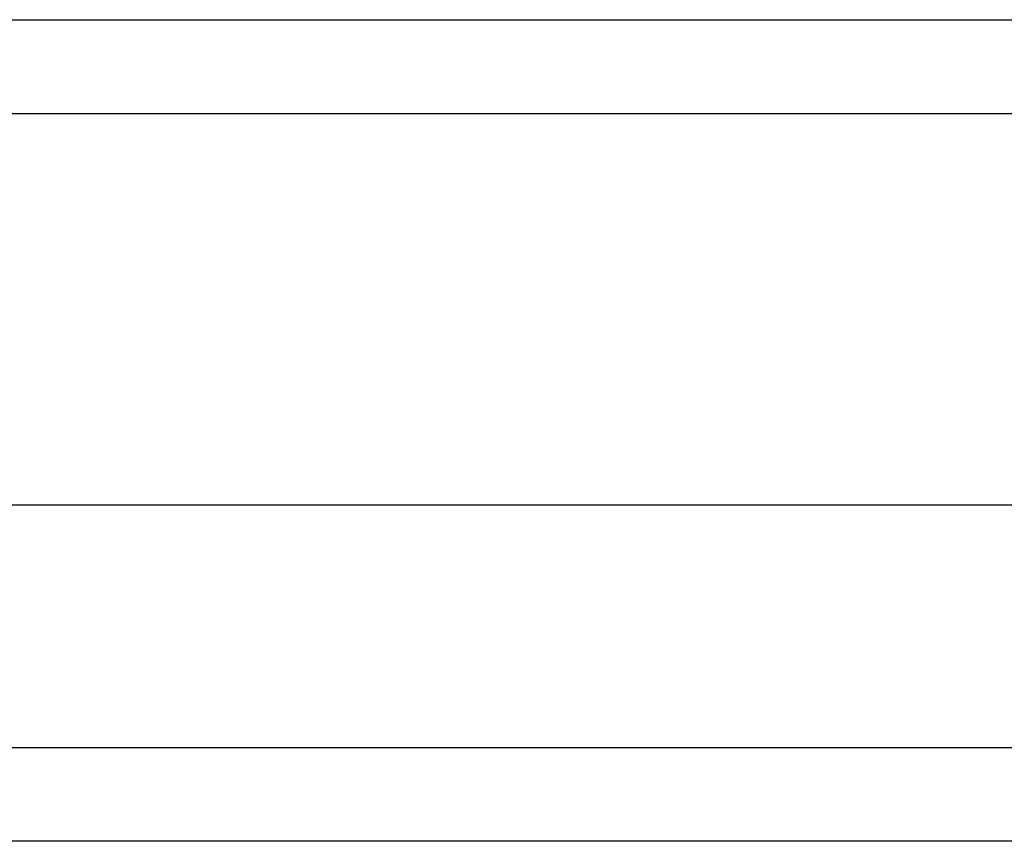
# Model space of a CAD drawing. Header units: inches. Extents: x 48.1 to 120.1, y 31.5 to 55.7.
# Tile 27 of 85: x 67 to 68, y 53.7 to 54.6. Entities that reach past the tile are written whole.
import ezdxf

# ---------------------------------------------------------------- set-up
doc = ezdxf.new("R2010")
doc.units = ezdxf.units.IN
doc.header["$MEASUREMENT"] = 0
doc.layers.add('Visible Edges(ANSI)', color=7, linetype='Continuous', lineweight=25)
doc.layers.add('Visible Tangent Edges(ANSI)', color=7, linetype='Continuous', lineweight=25)

msp = doc.modelspace()

# ---------------------------------------------------------------- linework, layer by layer
at = {"layer": 'Visible Edges(ANSI)'}
for p, q in [((48.1528, 54.601), (119.1877, 54.601)), ((119.3452, 54.0892), (48.7625, 54.0892)), ((119.1567, 53.7349), (48.951, 53.7349))]:
    msp.add_line(p, q, dxfattribs=at)
at = {"layer": 'Visible Tangent Edges(ANSI)'}
for p, q in [((48.1528, 54.502), (119.9548, 54.502)), ((48.821, 53.8339), (119.2867, 53.8339))]:
    msp.add_line(p, q, dxfattribs=at)

doc.saveas('drawing.dxf')
